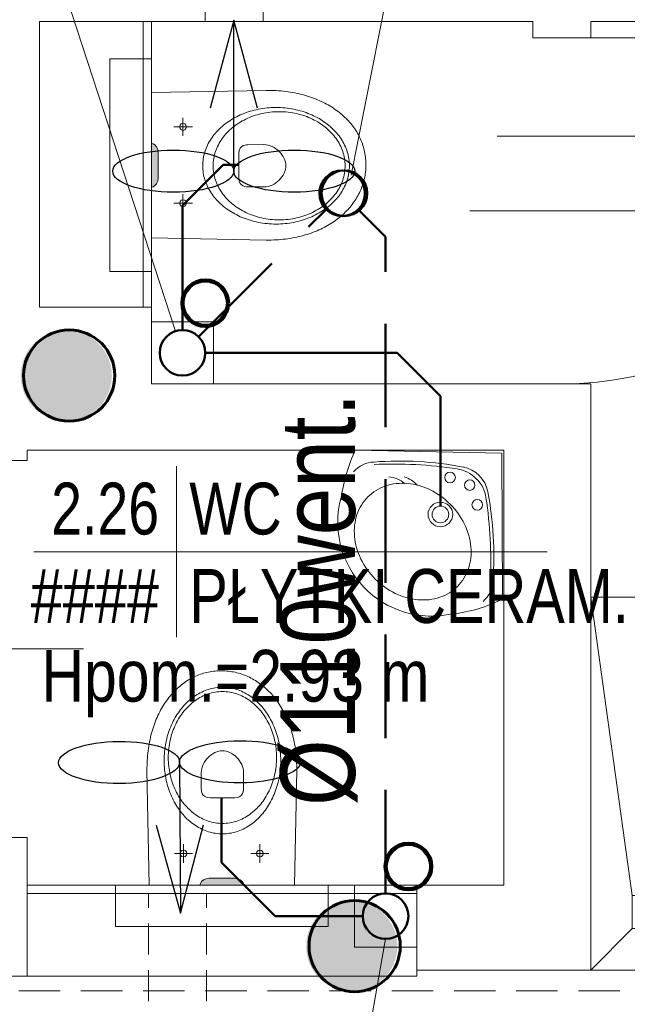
# Model space of a CAD drawing. Header units: millimetres. Extents: x -96593 to 66336, y -23969 to 7139.
# Tile 23 of 256: x -89647 to -89500, y -11420 to -11182. Entities that reach past the tile are written whole.
import ezdxf
from ezdxf.enums import TextEntityAlignment as Align

# ---------------------------------------------------------------- set-up
doc = ezdxf.new("R2010")
doc.units = ezdxf.units.MM
doc.linetypes.add('DASHED', pattern=[0.75, 0.5, -0.25])
for name, color, linetype, lineweight in [('BA_drz', 7, 'Continuous', 18), ('BA_KS_ist.', 34, 'Continuous', 50), ('BA_met', 7, 'Continuous', 18), ('BA_txs', 2, 'Continuous', 18), ('MM_KS_OPISY', 7, 'Continuous', 9), ('mm_went_opis', 7, 'Continuous', 15), ('PG_PODCIĄGI', 1, 'DASHED', 18), ('PG_WIDOKOWE_CIENKIE', 1, 'Continuous', 18), ('PG_WYPOSAŻENIE', 1, 'Continuous', 18), ('PG_ŚCIANY_DZIAŁOWE', 3, 'Continuous', 18)]:
    doc.layers.add(name, color=color, linetype=linetype, lineweight=lineweight)
doc.styles.add('BIKTS', font='bikromsw.shx', dxfattribs={"width": 0.85})
doc.styles.add('ROMANS', font='bikromsw.shx', dxfattribs={"width": 0.8})
doc.styles.get("Standard").update_dxf_attribs({"font": 'arial.ttf'})

# ---------------------------------------------------------------- blocks, each defined once
blk = doc.blocks.new('dr1h901')
at = {"color": 0}
blk.add_line((-0.5, 0), (-0.5, 1), dxfattribs=at)
blk.add_line((0, 0.3622), (0, -0.2655))
blk.add_arc((-0.5, 0), 1, 0, 90, dxfattribs=at)
blk = doc.blocks.new('Brodzik')
at = {"layer": 'PG_WYPOSAŻENIE'}
for p, q in [((333.92, -1785.25), (343.92, -1857.25)), ((413.92, -1857.25), (423.92, -1785.25)), ((413.92, -1857.25), (343.92, -1857.25)), ((343.92, -1857.25), (343.92, -1865.25)), ((348.92, -1857.25), (348.92, -1865.25)), ((353.92, -1857.25), (353.92, -1865.25)), ((358.92, -1857.25), (358.92, -1865.25)), ((363.92, -1857.25), (363.92, -1865.25)), ((368.92, -1857.25), (368.92, -1865.25)), ((373.92, -1857.25), (373.92, -1865.25)), ((378.92, -1857.25), (378.92, -1865.25)), ((383.92, -1857.25), (383.92, -1865.25)), ((388.92, -1857.25), (388.92, -1865.25)), ((393.92, -1857.25), (393.92, -1865.25)), ((398.92, -1857.25), (398.92, -1865.25)), ((403.92, -1857.25), (403.92, -1865.25)), ((408.92, -1857.25), (408.92, -1865.25)), ((413.92, -1865.25), (413.92, -1857.25)), ((343.92, -1865.25), (333.92, -1875.25)), ((343.92, -1865.25), (413.92, -1865.25)), ((413.92, -1865.25), (423.92, -1875.25))]:
    blk.add_line(p, q, dxfattribs=at)
blk.add_lwpolyline([(333.92, -1785.25), (423.92, -1785.25), (423.92, -1875.25), (333.92, -1875.25)], close=True, dxfattribs=at)
blk = doc.blocks.new('A$Cd28b784c')
at = {"lineweight": 18, "transparency": 33554559}
h = blk.add_hatch(color=256, dxfattribs=at)
h.dxf.hatch_style = 1
h.paths.add_polyline_path([(18.54, 22.22), (18.43, 23), (18.14, 23.62), (17.75, 24.08), (17.31, 24.36), (16.9, 24.47), (16.9, 13.87), (17.31, 13.97), (17.75, 14.26), (18.14, 14.72), (18.43, 15.34), (18.54, 16.11)])
at = {"lineweight": 18}
for p, q in [((16.9, 44.83), (6.9, 44.83)), ((6.9, -6.49), (6.9, 44.83)), ((16.9, -6.49), (16.9, 44.83)), ((16.9, -6.49), (6.9, -6.49))]:
    blk.add_line(p, q, dxfattribs=at)
at = {"lineweight": 13}
for p, q in [((44.61, 37.25), (16.9, 36.7)), ((45.21, 37.25), (44.61, 37.25)), ((45.82, 37.23), (45.21, 37.25)), ((46.41, 37.21), (45.82, 37.23)), ((47, 37.18), (46.41, 37.21)), ((47.58, 37.15), (47, 37.18)), ((48.16, 37.1), (47.58, 37.15)), ((48.73, 37.04), (48.16, 37.1)), ((49.3, 36.97), (48.73, 37.04)), ((49.85, 36.9), (49.3, 36.97)), ((50.4, 36.82), (49.85, 36.9)), ((50.95, 36.72), (50.4, 36.82)), ((51.49, 36.62), (50.95, 36.72)), ((52.02, 36.51), (51.49, 36.62)), ((52.54, 36.4), (52.02, 36.51)), ((53.06, 36.27), (52.54, 36.4)), ((53.57, 36.14), (53.06, 36.27)), ((54.07, 36), (53.57, 36.14)), ((54.57, 35.85), (54.07, 36)), ((55.05, 35.69), (54.57, 35.85)), ((55.53, 35.53), (55.05, 35.69)), ((56.01, 35.36), (55.53, 35.53)), ((56.47, 35.18), (56.01, 35.36)), ((56.93, 34.99), (56.47, 35.18)), ((57.38, 34.8), (56.93, 34.99)), ((57.83, 34.6), (57.38, 34.8)), ((58.26, 34.39), (57.83, 34.6)), ((58.69, 34.17), (58.26, 34.39)), ((59.11, 33.95), (58.69, 34.17)), ((59.52, 33.72), (59.11, 33.95)), ((59.92, 33.49), (59.52, 33.72)), ((60.32, 33.25), (59.92, 33.49)), ((37.46, 30.89), (37.89, 31.11)), ((37.89, 31.11), (38.34, 31.31)), ((38.34, 31.31), (38.79, 31.51)), ((38.79, 31.51), (39.26, 31.7)), ((39.26, 31.7), (39.73, 31.87)), ((39.73, 31.87), (40.2, 32.03)), ((40.2, 32.03), (40.69, 32.19)), ((40.69, 32.19), (41.18, 32.33)), ((41.04, 30.9), (41.51, 31.07)), ((41.18, 32.33), (41.68, 32.46)), ((41.51, 31.07), (41.99, 31.23)), ((41.68, 32.46), (42.18, 32.58)), ((41.99, 31.23), (42.48, 31.37)), ((42.18, 32.58), (42.69, 32.69)), ((42.48, 31.37), (42.97, 31.51)), ((42.69, 32.69), (43.21, 32.78)), ((42.97, 31.51), (43.48, 31.63)), ((43.21, 32.78), (43.73, 32.87)), ((43.48, 31.63), (43.98, 31.74)), ((43.73, 32.87), (44.26, 32.94)), ((43.98, 31.74), (44.5, 31.83)), ((44.26, 32.94), (44.79, 33)), ((44.5, 31.83), (45.02, 31.91)), ((44.79, 33), (45.32, 33.04)), ((45.02, 31.91), (45.54, 31.98)), ((45.32, 33.04), (45.87, 33.08)), ((45.54, 31.98), (46.07, 32.03)), ((45.87, 33.08), (46.41, 33.1)), ((46.07, 32.03), (46.61, 32.07)), ((46.41, 33.1), (46.96, 33.1)), ((46.61, 32.07), (47.15, 32.09)), ((46.96, 33.1), (47.51, 33.1)), ((47.15, 32.09), (47.7, 32.1)), ((47.51, 33.1), (48.06, 33.08)), ((47.7, 32.1), (47.7, 32.09)), ((47.7, 32.1), (48.24, 32.09)), ((48.06, 33.08), (48.6, 33.04)), ((48.24, 32.09), (48.79, 32.07)), ((48.6, 33.04), (49.13, 33)), ((48.79, 32.07), (49.32, 32.03)), ((49.13, 33), (49.67, 32.94)), ((49.32, 32.03), (49.85, 31.98)), ((49.67, 32.94), (50.19, 32.87)), ((49.85, 31.98), (50.38, 31.91)), ((50.19, 32.87), (50.71, 32.78)), ((50.38, 31.91), (50.9, 31.83)), ((50.71, 32.78), (51.23, 32.69)), ((50.9, 31.83), (51.41, 31.74)), ((51.23, 32.69), (51.74, 32.58)), ((51.41, 31.74), (51.92, 31.63)), ((51.74, 32.58), (52.24, 32.46)), ((51.92, 31.63), (52.42, 31.51)), ((52.24, 32.46), (52.74, 32.33)), ((52.42, 31.51), (52.92, 31.37)), ((52.74, 32.33), (53.23, 32.19)), ((52.92, 31.37), (53.4, 31.23)), ((53.23, 32.19), (53.72, 32.03)), ((53.4, 31.23), (53.88, 31.07)), ((53.72, 32.03), (54.19, 31.87)), ((53.88, 31.07), (54.36, 30.9)), ((54.19, 31.87), (54.66, 31.7)), ((54.66, 31.7), (55.13, 31.51)), ((55.13, 31.51), (55.58, 31.31)), ((55.58, 31.31), (56.03, 31.11)), ((56.03, 31.11), (56.47, 30.89)), ((60.71, 33), (60.32, 33.25)), ((61.09, 32.75), (60.71, 33)), ((61.46, 32.49), (61.09, 32.75)), ((61.82, 32.22), (61.46, 32.49)), ((62.17, 31.95), (61.82, 32.22)), ((62.52, 31.68), (62.17, 31.95)), ((62.85, 31.39), (62.52, 31.68)), ((63.18, 31.11), (62.85, 31.39)), ((63.5, 30.81), (63.18, 31.11)), ((23.81, 28.83), (23.69, 28.42)), ((24.1, 29.13), (23.81, 28.83)), ((24.51, 29.24), (24.1, 29.13)), ((24.51, 30.6), (24.51, 26.24)), ((24.93, 29.13), (24.51, 29.24)), ((25.22, 28.83), (24.93, 29.13)), ((25.33, 28.42), (25.22, 28.83)), ((33.58, 28.23), (33.93, 28.53)), ((33.93, 28.53), (34.28, 28.83)), ((34.28, 28.83), (34.64, 29.12)), ((34.64, 29.12), (35.01, 29.4)), ((35.01, 29.4), (35.4, 29.67)), ((35.4, 29.67), (35.79, 29.93)), ((35.79, 29.93), (36.19, 30.19)), ((36.19, 30.19), (36.6, 30.43)), ((36.45, 28.27), (36.82, 28.56)), ((36.6, 30.43), (37.03, 30.67)), ((36.82, 28.56), (37.2, 28.84)), ((37.03, 30.67), (37.46, 30.89)), ((37.2, 28.84), (37.58, 29.11)), ((37.58, 29.11), (37.98, 29.37)), ((37.98, 29.37), (38.39, 29.62)), ((38.39, 29.62), (38.81, 29.86)), ((38.81, 29.86), (39.24, 30.09)), ((39.24, 30.09), (39.68, 30.31)), ((39.68, 30.31), (40.12, 30.52)), ((40.12, 30.52), (40.58, 30.71)), ((40.58, 30.71), (41.04, 30.9)), ((54.36, 30.9), (54.82, 30.71)), ((54.82, 30.71), (55.27, 30.52)), ((55.27, 30.52), (55.72, 30.31)), ((55.72, 30.31), (56.16, 30.09)), ((56.16, 30.09), (56.59, 29.86)), ((56.47, 30.89), (56.9, 30.67)), ((56.59, 29.86), (57, 29.62)), ((56.9, 30.67), (57.32, 30.43)), ((57, 29.62), (57.41, 29.37)), ((57.32, 30.43), (57.73, 30.19)), ((57.41, 29.37), (57.81, 29.11)), ((57.73, 30.19), (58.13, 29.93)), ((57.81, 29.11), (58.2, 28.84)), ((58.13, 29.93), (58.52, 29.67)), ((58.2, 28.84), (58.58, 28.56)), ((58.52, 29.67), (58.91, 29.4)), ((58.58, 28.56), (58.94, 28.27)), ((58.91, 29.4), (59.28, 29.12)), ((59.28, 29.12), (59.64, 28.83)), ((59.64, 28.83), (59.99, 28.53)), ((59.99, 28.53), (60.34, 28.23)), ((63.81, 30.51), (63.5, 30.81)), ((64.11, 30.21), (63.81, 30.51)), ((64.4, 29.9), (64.11, 30.21)), ((64.69, 29.58), (64.4, 29.9)), ((64.96, 29.26), (64.69, 29.58)), ((65.23, 28.94), (64.96, 29.26)), ((65.48, 28.61), (65.23, 28.94)), ((65.73, 28.28), (65.48, 28.61)), ((26.77, 28.42), (22.26, 28.42)), ((23.69, 28.42), (23.81, 28.01)), ((23.81, 28.01), (24.1, 27.71)), ((24.1, 27.71), (24.51, 27.6)), ((24.51, 27.6), (24.93, 27.71)), ((24.93, 27.71), (25.22, 28.01)), ((25.22, 28.01), (25.33, 28.42)), ((31.52, 25.89), (31.78, 26.25)), ((31.78, 26.25), (32.05, 26.59)), ((32.05, 26.59), (32.33, 26.93)), ((32.33, 26.93), (32.63, 27.27)), ((32.63, 27.27), (32.93, 27.6)), ((32.93, 27.6), (33.25, 27.92)), ((33.25, 27.92), (33.58, 28.23)), ((34.23, 25.98), (34.51, 26.33)), ((34.51, 26.33), (34.8, 26.67)), ((34.8, 26.67), (35.11, 27.01)), ((35.11, 27.01), (35.42, 27.34)), ((35.42, 27.34), (35.76, 27.66)), ((35.76, 27.66), (36.1, 27.96)), ((36.1, 27.96), (36.45, 28.27)), ((58.94, 28.27), (59.3, 27.96)), ((59.3, 27.96), (59.64, 27.66)), ((59.64, 27.66), (59.97, 27.34)), ((59.97, 27.34), (60.29, 27.01)), ((60.29, 27.01), (60.6, 26.67)), ((60.34, 28.23), (60.67, 27.92)), ((60.6, 26.67), (60.89, 26.33)), ((60.67, 27.92), (60.99, 27.6)), ((60.89, 26.33), (61.17, 25.98)), ((60.99, 27.6), (61.29, 27.27)), ((61.29, 27.27), (61.59, 26.93)), ((61.59, 26.93), (61.87, 26.59)), ((61.87, 26.59), (62.15, 26.25)), ((62.15, 26.25), (62.4, 25.89)), ((65.96, 27.94), (65.73, 28.28)), ((66.19, 27.6), (65.96, 27.94)), ((66.41, 27.25), (66.19, 27.6)), ((66.62, 26.9), (66.41, 27.25)), ((66.82, 26.54), (66.62, 26.9)), ((67, 26.19), (66.82, 26.54)), ((67.18, 25.82), (67, 26.19)), ((17.31, 24.36), (16.9, 24.47)), ((17.75, 24.08), (17.31, 24.36)), ((18.14, 23.62), (17.75, 24.08)), ((30.24, 23.63), (30.42, 24.02)), ((30.42, 24.02), (30.61, 24.41)), ((30.61, 24.41), (30.82, 24.79)), ((30.82, 24.79), (31.04, 25.16)), ((31.04, 25.16), (31.27, 25.53)), ((31.27, 25.53), (31.52, 25.89)), ((32.84, 23.72), (33.04, 24.11)), ((33.04, 24.11), (33.25, 24.5)), ((33.25, 24.5), (33.47, 24.88)), ((33.47, 24.88), (33.71, 25.25)), ((33.71, 25.25), (33.96, 25.62)), ((33.96, 25.62), (34.23, 25.98)), ((38.61, 23.65), (39, 23.9)), ((39, 23.9), (39.42, 24.05)), ((39.42, 24.05), (39.83, 24.12)), ((39.83, 24.12), (40.19, 24.14)), ((40.19, 24.14), (44.04, 24.15)), ((44.04, 24.15), (44.56, 24.12)), ((44.56, 24.12), (45.07, 24.03)), ((45.07, 24.03), (45.57, 23.88)), ((45.57, 23.88), (46.05, 23.68)), ((61.17, 25.98), (61.44, 25.62)), ((61.44, 25.62), (61.69, 25.25)), ((61.69, 25.25), (61.93, 24.88)), ((61.93, 24.88), (62.15, 24.5)), ((62.15, 24.5), (62.36, 24.11)), ((62.36, 24.11), (62.55, 23.72)), ((62.4, 25.89), (62.65, 25.53)), ((62.65, 25.53), (62.88, 25.16)), ((62.88, 25.16), (63.1, 24.79)), ((63.1, 24.79), (63.31, 24.41)), ((63.31, 24.41), (63.5, 24.02)), ((63.5, 24.02), (63.68, 23.63)), ((67.35, 25.46), (67.18, 25.82)), ((67.51, 25.09), (67.35, 25.46)), ((67.66, 24.71), (67.51, 25.09)), ((67.8, 24.34), (67.66, 24.71)), ((67.93, 23.96), (67.8, 24.34)), ((68.04, 23.57), (67.93, 23.96)), ((18.43, 23), (18.14, 23.62)), ((18.54, 22.22), (18.43, 23)), ((18.54, 16.11), (18.54, 22.22)), ((29.47, 21.19), (29.56, 21.61)), ((29.56, 21.61), (29.67, 22.02)), ((29.67, 22.02), (29.79, 22.43)), ((29.79, 22.43), (29.92, 22.84)), ((29.92, 22.84), (30.07, 23.24)), ((30.07, 23.24), (30.24, 23.63)), ((32.01, 21.24), (32.11, 21.66)), ((32.11, 21.66), (32.22, 22.09)), ((32.22, 22.09), (32.35, 22.5)), ((32.35, 22.5), (32.5, 22.91)), ((32.5, 22.91), (32.66, 23.32)), ((32.66, 23.32), (32.84, 23.72)), ((37.97, 22.03), (38.05, 22.73)), ((37.97, 19.27), (37.97, 22.03)), ((38.05, 22.73), (38.28, 23.27)), ((38.28, 23.27), (38.61, 23.65)), ((46.05, 23.68), (46.51, 23.44)), ((46.51, 23.44), (46.94, 23.16)), ((46.94, 23.16), (47.35, 22.84)), ((47.35, 22.84), (47.73, 22.48)), ((47.73, 22.48), (48.08, 22.1)), ((48.08, 22.1), (48.38, 21.7)), ((48.38, 21.7), (48.65, 21.28)), ((62.55, 23.72), (62.73, 23.32)), ((62.73, 23.32), (62.9, 22.91)), ((62.9, 22.91), (63.04, 22.5)), ((63.04, 22.5), (63.18, 22.09)), ((63.18, 22.09), (63.29, 21.66)), ((63.29, 21.66), (63.39, 21.24)), ((63.68, 23.63), (63.85, 23.24)), ((63.85, 23.24), (64, 22.84)), ((64, 22.84), (64.13, 22.43)), ((64.13, 22.43), (64.25, 22.02)), ((64.25, 22.02), (64.36, 21.61)), ((64.36, 21.61), (64.45, 21.19)), ((68.15, 23.19), (68.04, 23.57)), ((68.25, 22.8), (68.15, 23.19)), ((68.33, 22.4), (68.25, 22.8)), ((68.41, 22.01), (68.33, 22.4)), ((68.48, 21.61), (68.41, 22.01)), ((68.53, 21.21), (68.48, 21.61)), ((29.27, 19.48), (29.3, 19.91)), ((29.27, 19.04), (29.27, 19.48)), ((29.27, 18.6), (29.27, 19.04)), ((29.3, 19.91), (29.34, 20.34)), ((29.34, 20.34), (29.4, 20.77)), ((29.4, 20.77), (29.47, 21.19)), ((31.78, 19.04), (31.79, 19.49)), ((31.79, 18.59), (31.78, 19.04)), ((31.78, 19.04), (31.78, 19.03)), ((31.79, 19.49), (31.82, 19.93)), ((31.82, 19.93), (31.86, 20.37)), ((31.86, 20.37), (31.93, 20.81)), ((31.93, 20.81), (32.01, 21.24)), ((37.97, 16.04), (37.97, 19.27)), ((48.65, 21.28), (48.88, 20.84)), ((48.88, 20.84), (49.06, 20.4)), ((49.06, 20.4), (49.2, 19.94)), ((49.2, 19.94), (49.28, 19.49)), ((49.28, 19.49), (49.31, 19.04)), ((49.31, 19.04), (49.28, 18.59)), ((63.39, 21.24), (63.47, 20.81)), ((63.47, 20.81), (63.53, 20.37)), ((63.53, 20.37), (63.58, 19.93)), ((63.58, 19.93), (63.6, 19.49)), ((63.6, 19.49), (63.61, 19.04)), ((63.61, 19.04), (63.6, 18.59)), ((63.61, 19.04), (63.61, 19.03)), ((64.45, 21.19), (64.52, 20.77)), ((64.52, 20.77), (64.58, 20.34)), ((64.58, 20.34), (64.62, 19.91)), ((64.62, 19.91), (64.65, 19.48)), ((64.65, 19.48), (64.66, 19.04)), ((64.66, 19.04), (64.65, 18.6)), ((64.66, 19.04), (64.66, 19.03)), ((68.57, 20.81), (68.53, 21.21)), ((68.61, 20.4), (68.57, 20.81)), ((68.63, 19.99), (68.61, 20.4)), ((68.64, 19.58), (68.63, 19.99)), ((68.63, 18.76), (68.64, 19.17)), ((68.64, 19.17), (68.64, 19.58)), ((29.3, 18.17), (29.27, 18.6)), ((29.34, 17.74), (29.3, 18.17)), ((29.4, 17.31), (29.34, 17.74)), ((29.47, 16.89), (29.4, 17.31)), ((29.56, 16.47), (29.47, 16.89)), ((31.82, 18.15), (31.79, 18.59)), ((31.86, 17.71), (31.82, 18.15)), ((31.93, 17.27), (31.86, 17.71)), ((32.01, 16.84), (31.93, 17.27)), ((32.11, 16.41), (32.01, 16.84)), ((48.65, 16.8), (48.38, 16.38)), ((48.88, 17.24), (48.65, 16.8)), ((49.06, 17.69), (48.88, 17.24)), ((49.2, 18.14), (49.06, 17.69)), ((49.28, 18.59), (49.2, 18.14)), ((63.39, 16.84), (63.29, 16.41)), ((63.47, 17.27), (63.39, 16.84)), ((63.53, 17.71), (63.47, 17.27)), ((63.58, 18.15), (63.53, 17.71)), ((63.6, 18.59), (63.58, 18.15)), ((64.45, 16.89), (64.36, 16.47)), ((64.52, 17.31), (64.45, 16.89)), ((64.58, 17.74), (64.52, 17.31)), ((64.62, 18.17), (64.58, 17.74)), ((64.65, 18.6), (64.62, 18.17)), ((68.34, 16.34), (68.42, 16.73)), ((68.42, 16.73), (68.48, 17.14)), ((68.48, 17.14), (68.53, 17.54)), ((68.53, 17.54), (68.58, 17.94)), ((68.58, 17.94), (68.61, 18.35)), ((68.61, 18.35), (68.63, 18.76)), ((18.14, 14.72), (17.75, 14.26)), ((18.43, 15.34), (18.14, 14.72)), ((18.54, 16.11), (18.43, 15.34)), ((29.67, 16.06), (29.56, 16.47)), ((29.79, 15.65), (29.67, 16.06)), ((29.92, 15.24), (29.79, 15.65)), ((30.07, 14.84), (29.92, 15.24)), ((30.24, 14.44), (30.07, 14.84)), ((30.42, 14.05), (30.24, 14.44)), ((32.22, 15.99), (32.11, 16.41)), ((32.35, 15.57), (32.22, 15.99)), ((32.5, 15.16), (32.35, 15.57)), ((32.66, 14.76), (32.5, 15.16)), ((32.84, 14.36), (32.66, 14.76)), ((33.04, 13.96), (32.84, 14.36)), ((38.05, 15.34), (37.97, 16.04)), ((37.97, 16.04), (37.97, 16.04)), ((38.28, 14.8), (38.05, 15.34)), ((38.61, 14.42), (38.28, 14.8)), ((39, 14.17), (38.61, 14.42)), ((46.04, 14.39), (45.55, 14.2)), ((46.5, 14.64), (46.04, 14.39)), ((46.93, 14.92), (46.5, 14.64)), ((47.34, 15.24), (46.93, 14.92)), ((47.72, 15.59), (47.34, 15.24)), ((48.07, 15.97), (47.72, 15.59)), ((48.38, 16.38), (48.07, 15.97)), ((62.55, 14.36), (62.36, 13.96)), ((62.73, 14.76), (62.55, 14.36)), ((62.9, 15.16), (62.73, 14.76)), ((63.04, 15.57), (62.9, 15.16)), ((63.18, 15.99), (63.04, 15.57)), ((63.29, 16.41), (63.18, 15.99)), ((63.68, 14.44), (63.5, 14.05)), ((63.85, 14.84), (63.68, 14.44)), ((64, 15.24), (63.85, 14.84)), ((64.13, 15.65), (64, 15.24)), ((64.25, 16.06), (64.13, 15.65)), ((64.36, 16.47), (64.25, 16.06)), ((67.69, 14.01), (67.82, 14.39)), ((67.82, 14.39), (67.95, 14.77)), ((67.95, 14.77), (68.06, 15.16)), ((68.06, 15.16), (68.17, 15.55)), ((68.17, 15.55), (68.26, 15.94)), ((68.26, 15.94), (68.34, 16.34)), ((17.31, 13.97), (16.9, 13.87)), ((17.75, 14.26), (17.31, 13.97)), ((24.51, 12.19), (24.51, 7.83)), ((30.61, 13.67), (30.42, 14.05)), ((30.82, 13.29), (30.61, 13.67)), ((31.04, 12.92), (30.82, 13.29)), ((31.27, 12.55), (31.04, 12.92)), ((31.52, 12.19), (31.27, 12.55)), ((31.78, 11.83), (31.52, 12.19)), ((33.25, 13.58), (33.04, 13.96)), ((33.47, 13.2), (33.25, 13.58)), ((33.71, 12.82), (33.47, 13.2)), ((33.96, 12.46), (33.71, 12.82)), ((34.23, 12.1), (33.96, 12.46)), ((34.51, 11.75), (34.23, 12.1)), ((39.41, 14.02), (39, 14.17)), ((39.82, 13.95), (39.41, 14.02)), ((40.17, 13.93), (39.82, 13.95)), ((44.01, 13.93), (40.17, 13.93)), ((44.54, 13.96), (44.01, 13.93)), ((45.05, 14.05), (44.54, 13.96)), ((45.55, 14.2), (45.05, 14.05)), ((61.17, 12.1), (60.89, 11.75)), ((61.44, 12.46), (61.17, 12.1)), ((61.69, 12.82), (61.44, 12.46)), ((61.93, 13.2), (61.69, 12.82)), ((62.15, 13.58), (61.93, 13.2)), ((62.36, 13.96), (62.15, 13.58)), ((62.4, 12.19), (62.15, 11.83)), ((62.65, 12.55), (62.4, 12.19)), ((62.88, 12.92), (62.65, 12.55)), ((63.1, 13.29), (62.88, 12.92)), ((63.31, 13.67), (63.1, 13.29)), ((63.5, 14.05), (63.31, 13.67)), ((66.68, 11.8), (66.88, 12.16)), ((66.88, 12.16), (67.06, 12.52)), ((67.06, 12.52), (67.23, 12.89)), ((67.23, 12.89), (67.39, 13.26)), ((67.39, 13.26), (67.55, 13.63)), ((67.55, 13.63), (67.69, 14.01)), ((26.77, 10.01), (22.26, 10.01)), ((23.81, 10.42), (23.69, 10.01)), ((23.69, 10.01), (23.81, 9.6)), ((24.1, 10.72), (23.81, 10.42)), ((23.81, 9.6), (24.1, 9.3)), ((24.51, 10.83), (24.1, 10.72)), ((24.93, 10.72), (24.51, 10.83)), ((25.22, 10.42), (24.93, 10.72)), ((24.93, 9.3), (25.22, 9.6)), ((25.33, 10.01), (25.22, 10.42)), ((25.22, 9.6), (25.33, 10.01)), ((32.05, 11.48), (31.78, 11.83)), ((32.33, 11.14), (32.05, 11.48)), ((32.63, 10.81), (32.33, 11.14)), ((32.93, 10.48), (32.63, 10.81)), ((33.25, 10.16), (32.93, 10.48)), ((33.58, 9.85), (33.25, 10.16)), ((33.93, 9.54), (33.58, 9.85)), ((34.28, 9.25), (33.93, 9.54)), ((34.8, 11.4), (34.51, 11.75)), ((35.11, 11.07), (34.8, 11.4)), ((35.42, 10.74), (35.11, 11.07)), ((35.76, 10.42), (35.42, 10.74)), ((36.1, 10.11), (35.76, 10.42)), ((36.45, 9.81), (36.1, 10.11)), ((36.82, 9.52), (36.45, 9.81)), ((37.2, 9.24), (36.82, 9.52)), ((58.58, 9.52), (58.2, 9.24)), ((58.94, 9.81), (58.58, 9.52)), ((59.3, 10.11), (58.94, 9.81)), ((59.64, 10.42), (59.3, 10.11)), ((59.97, 10.74), (59.64, 10.42)), ((59.99, 9.54), (59.64, 9.25)), ((60.29, 11.07), (59.97, 10.74)), ((60.34, 9.85), (59.99, 9.54)), ((60.6, 11.4), (60.29, 11.07)), ((60.67, 10.16), (60.34, 9.85)), ((60.89, 11.75), (60.6, 11.4)), ((60.99, 10.48), (60.67, 10.16)), ((61.29, 10.81), (60.99, 10.48)), ((61.59, 11.14), (61.29, 10.81)), ((61.87, 11.48), (61.59, 11.14)), ((62.15, 11.83), (61.87, 11.48)), ((65.08, 9.4), (65.34, 9.73)), ((65.34, 9.73), (65.59, 10.07)), ((65.59, 10.07), (65.82, 10.4)), ((65.82, 10.4), (66.05, 10.75)), ((66.05, 10.75), (66.27, 11.09)), ((66.27, 11.09), (66.48, 11.44)), ((66.48, 11.44), (66.68, 11.8)), ((24.1, 9.3), (24.51, 9.19)), ((24.51, 9.19), (24.93, 9.3)), ((34.64, 8.96), (34.28, 9.25)), ((35.01, 8.68), (34.64, 8.96)), ((35.4, 8.41), (35.01, 8.68)), ((35.79, 8.14), (35.4, 8.41)), ((36.19, 7.89), (35.79, 8.14)), ((36.6, 7.65), (36.19, 7.89)), ((37.03, 7.41), (36.6, 7.65)), ((37.46, 7.19), (37.03, 7.41)), ((37.58, 8.97), (37.2, 9.24)), ((37.89, 6.97), (37.46, 7.19)), ((37.98, 8.71), (37.58, 8.97)), ((38.39, 8.46), (37.98, 8.71)), ((38.81, 8.21), (38.39, 8.46)), ((39.24, 7.99), (38.81, 8.21)), ((39.68, 7.77), (39.24, 7.99)), ((40.12, 7.56), (39.68, 7.77)), ((40.58, 7.36), (40.12, 7.56)), ((41.04, 7.18), (40.58, 7.36)), ((41.51, 7.01), (41.04, 7.18)), ((54.36, 7.18), (53.88, 7.01)), ((54.82, 7.36), (54.36, 7.18)), ((55.27, 7.56), (54.82, 7.36)), ((55.72, 7.77), (55.27, 7.56)), ((56.16, 7.99), (55.72, 7.77)), ((56.47, 7.19), (56.03, 6.97)), ((56.59, 8.21), (56.16, 7.99)), ((56.9, 7.41), (56.47, 7.19)), ((57, 8.46), (56.59, 8.21)), ((57.32, 7.65), (56.9, 7.41)), ((57.41, 8.71), (57, 8.46)), ((57.73, 7.89), (57.32, 7.65)), ((57.81, 8.97), (57.41, 8.71)), ((58.13, 8.14), (57.73, 7.89)), ((58.2, 9.24), (57.81, 8.97)), ((58.52, 8.41), (58.13, 8.14)), ((58.91, 8.68), (58.52, 8.41)), ((59.28, 8.96), (58.91, 8.68)), ((59.64, 9.25), (59.28, 8.96)), ((62.71, 6.95), (63.04, 7.24)), ((63.04, 7.24), (63.36, 7.53)), ((63.36, 7.53), (63.67, 7.83)), ((63.67, 7.83), (63.97, 8.14)), ((63.97, 8.14), (64.26, 8.45)), ((64.26, 8.45), (64.54, 8.76)), ((64.54, 8.76), (64.82, 9.08)), ((64.82, 9.08), (65.08, 9.4)), ((38.34, 6.76), (37.89, 6.97)), ((38.79, 6.57), (38.34, 6.76)), ((39.26, 6.38), (38.79, 6.57)), ((39.73, 6.21), (39.26, 6.38)), ((40.2, 6.04), (39.73, 6.21)), ((40.69, 5.89), (40.2, 6.04)), ((41.18, 5.75), (40.69, 5.89)), ((41.68, 5.62), (41.18, 5.75)), ((41.99, 6.85), (41.51, 7.01)), ((42.18, 5.5), (41.68, 5.62)), ((42.48, 6.7), (41.99, 6.85)), ((42.69, 5.39), (42.18, 5.5)), ((42.97, 6.57), (42.48, 6.7)), ((43.21, 5.29), (42.69, 5.39)), ((43.48, 6.45), (42.97, 6.57)), ((43.73, 5.21), (43.21, 5.29)), ((43.98, 6.34), (43.48, 6.45)), ((44.26, 5.14), (43.73, 5.21)), ((44.5, 6.25), (43.98, 6.34)), ((44.79, 5.08), (44.26, 5.14)), ((45.02, 6.17), (44.5, 6.25)), ((45.32, 5.03), (44.79, 5.08)), ((45.54, 6.1), (45.02, 6.17)), ((45.87, 5), (45.32, 5.03)), ((46.07, 6.05), (45.54, 6.1)), ((46.41, 4.98), (45.87, 5)), ((46.61, 6.01), (46.07, 6.05)), ((46.96, 4.98), (46.41, 4.98)), ((47.15, 5.99), (46.61, 6.01)), ((47.51, 4.98), (46.96, 4.98)), ((46.96, 4.98), (46.96, 4.97)), ((47.7, 5.98), (47.15, 5.99)), ((48.06, 5), (47.51, 4.98)), ((48.24, 5.99), (47.7, 5.98)), ((47.7, 5.98), (47.7, 5.97)), ((48.6, 5.03), (48.06, 5)), ((48.79, 6.01), (48.24, 5.99)), ((49.13, 5.08), (48.6, 5.03)), ((49.32, 6.05), (48.79, 6.01)), ((49.67, 5.14), (49.13, 5.08)), ((49.85, 6.1), (49.32, 6.05)), ((50.19, 5.21), (49.67, 5.14)), ((50.38, 6.17), (49.85, 6.1)), ((50.71, 5.29), (50.19, 5.21)), ((50.9, 6.25), (50.38, 6.17)), ((51.23, 5.39), (50.71, 5.29)), ((51.41, 6.34), (50.9, 6.25)), ((51.74, 5.5), (51.23, 5.39)), ((51.92, 6.45), (51.41, 6.34)), ((52.24, 5.62), (51.74, 5.5)), ((52.42, 6.57), (51.92, 6.45)), ((52.74, 5.75), (52.24, 5.62)), ((52.92, 6.7), (52.42, 6.57)), ((53.23, 5.89), (52.74, 5.75)), ((53.4, 6.85), (52.92, 6.7)), ((53.72, 6.04), (53.23, 5.89)), ((53.88, 7.01), (53.4, 6.85)), ((54.19, 6.21), (53.72, 6.04)), ((54.66, 6.38), (54.19, 6.21)), ((55.13, 6.57), (54.66, 6.38)), ((55.58, 6.76), (55.13, 6.57)), ((56.03, 6.97), (55.58, 6.76)), ((59.4, 4.62), (59.8, 4.85)), ((59.8, 4.85), (60.2, 5.09)), ((60.2, 5.09), (60.58, 5.34)), ((60.58, 5.34), (60.96, 5.59)), ((60.96, 5.59), (61.32, 5.85)), ((61.32, 5.85), (61.68, 6.12)), ((61.68, 6.12), (62.04, 6.39)), ((62.04, 6.39), (62.38, 6.67)), ((62.38, 6.67), (62.71, 6.95)), ((54, 2.35), (54.49, 2.49)), ((54.49, 2.49), (54.97, 2.65)), ((54.97, 2.65), (55.45, 2.81)), ((55.45, 2.81), (55.92, 2.99)), ((55.92, 2.99), (56.38, 3.17)), ((56.38, 3.17), (56.84, 3.35)), ((56.84, 3.35), (57.28, 3.55)), ((57.28, 3.55), (57.72, 3.75)), ((57.72, 3.75), (58.15, 3.95)), ((58.15, 3.95), (58.58, 4.17)), ((58.58, 4.17), (58.99, 4.39)), ((58.99, 4.39), (59.4, 4.62)), ((16.89, 1.65), (44.61, 1.1)), ((44.61, 1.1), (45.21, 1.1)), ((45.21, 1.1), (45.81, 1.11)), ((45.81, 1.11), (46.4, 1.13)), ((46.4, 1.13), (46.99, 1.16)), ((46.99, 1.16), (47.56, 1.2)), ((47.56, 1.2), (48.14, 1.25)), ((48.14, 1.25), (48.7, 1.3)), ((48.7, 1.3), (49.26, 1.37)), ((49.26, 1.37), (49.82, 1.44)), ((49.82, 1.44), (50.36, 1.53)), ((50.36, 1.53), (50.9, 1.62)), ((50.9, 1.62), (51.44, 1.72)), ((51.44, 1.72), (51.96, 1.83)), ((51.96, 1.83), (52.48, 1.95)), ((52.48, 1.95), (52.99, 2.07)), ((52.99, 2.07), (53.5, 2.2)), ((53.5, 2.2), (54, 2.35))]:
    blk.add_line(p, q, dxfattribs=at)
blk = doc.blocks.new('A$C0BF52A99')
for p, q in [((0, 0), (-0.0168, 0.8399)), ((0.2855, 0.796), (0.2735, 0.7871)), ((0.2981, 0.8042), (0.2855, 0.796)), ((0.3111, 0.8118), (0.2981, 0.8042)), ((0.3246, 0.8186), (0.3111, 0.8118)), ((0.3386, 0.8246), (0.3246, 0.8186)), ((0.353, 0.8299), (0.3386, 0.8246)), ((0.3677, 0.8345), (0.353, 0.8299)), ((0.3828, 0.8382), (0.3677, 0.8345)), ((0.3982, 0.8412), (0.3828, 0.8382)), ((0.4138, 0.8433), (0.3982, 0.8412)), ((0.4297, 0.8447), (0.4138, 0.8433)), ((0.4458, 0.8453), (0.4297, 0.8447)), ((0.462, 0.845), (0.4458, 0.8453)), ((0.4783, 0.844), (0.462, 0.845)), ((0.4947, 0.8421), (0.4783, 0.844)), ((0.5112, 0.8395), (0.4947, 0.8421)), ((0.5276, 0.836), (0.5112, 0.8395)), ((0.5439, 0.8318), (0.5276, 0.836)), ((0.5602, 0.8268), (0.5439, 0.8318)), ((0.5764, 0.821), (0.5602, 0.8268)), ((0.5924, 0.8145), (0.5764, 0.821)), ((0.6082, 0.8073), (0.5924, 0.8145)), ((0.6237, 0.7993), (0.6082, 0.8073)), ((0.639, 0.7907), (0.6237, 0.7993)), ((0.654, 0.7813), (0.639, 0.7907)), ((0.2314, 0.7449), (0.2225, 0.7329)), ((0.241, 0.7564), (0.2314, 0.7449)), ((0.2512, 0.7672), (0.241, 0.7564)), ((0.2621, 0.7775), (0.2512, 0.7672)), ((0.2735, 0.7871), (0.2621, 0.7775)), ((0.6686, 0.7714), (0.654, 0.7813)), ((0.6828, 0.7607), (0.6686, 0.7714)), ((0.6966, 0.7495), (0.6828, 0.7607)), ((0.7099, 0.7377), (0.6966, 0.7495)), ((0.7228, 0.7254), (0.7099, 0.7377)), ((0.1938, 0.6799), (0.1885, 0.6655)), ((0.1999, 0.6938), (0.1938, 0.6799)), ((0.2067, 0.7073), (0.1999, 0.6938)), ((0.2142, 0.7204), (0.2067, 0.7073)), ((0.2225, 0.7329), (0.2142, 0.7204)), ((0.7351, 0.7125), (0.7228, 0.7254)), ((0.7469, 0.6992), (0.7351, 0.7125)), ((0.7581, 0.6854), (0.7469, 0.6992)), ((0.7687, 0.6712), (0.7581, 0.6854)), ((0.1803, 0.6357), (0.1773, 0.6203)), ((0.184, 0.6507), (0.1803, 0.6357)), ((0.1885, 0.6655), (0.184, 0.6507)), ((0.7787, 0.6566), (0.7687, 0.6712)), ((0.788, 0.6416), (0.7787, 0.6566)), ((0.7967, 0.6264), (0.788, 0.6416)), ((0.8046, 0.6108), (0.7967, 0.6264)), ((0.1738, 0.5887), (0.1732, 0.5727)), ((0.1732, 0.5727), (0.1734, 0.5565)), ((0.1751, 0.6046), (0.1738, 0.5887)), ((0.1773, 0.6203), (0.1751, 0.6046)), ((0.8119, 0.595), (0.8046, 0.6108)), ((0.8184, 0.579), (0.8119, 0.595)), ((0.8242, 0.5629), (0.8184, 0.579)), ((0.1734, 0.5565), (0.1745, 0.5401)), ((0.1745, 0.5401), (0.1763, 0.5237)), ((0.1763, 0.5237), (0.179, 0.5073)), ((0.8292, 0.5466), (0.8242, 0.5629)), ((0.8334, 0.5302), (0.8292, 0.5466)), ((0.8368, 0.5138), (0.8334, 0.5302)), ((0.8395, 0.4974), (0.8368, 0.5138)), ((0.179, 0.5073), (0.1824, 0.4909)), ((0.1824, 0.4909), (0.1867, 0.4745)), ((0.1867, 0.4745), (0.1917, 0.4582)), ((0.1917, 0.4582), (0.1974, 0.4421)), ((0.8413, 0.481), (0.8395, 0.4974)), ((0.8424, 0.4646), (0.8413, 0.481)), ((0.8426, 0.4484), (0.8424, 0.4646)), ((0.1974, 0.4421), (0.2039, 0.4261)), ((0.2039, 0.4261), (0.2112, 0.4103)), ((0.2112, 0.4103), (0.2191, 0.3947)), ((0.8356, 0.3855), (0.8385, 0.4008)), ((0.8385, 0.4008), (0.8407, 0.4165)), ((0.8407, 0.4165), (0.8421, 0.4324)), ((0.8421, 0.4324), (0.8426, 0.4484)), ((0.2191, 0.3947), (0.2278, 0.3795)), ((0.2278, 0.3795), (0.2371, 0.3645)), ((0.2371, 0.3645), (0.2471, 0.3499)), ((0.2471, 0.3499), (0.2577, 0.3357)), ((0.8159, 0.3273), (0.822, 0.3412)), ((0.822, 0.3412), (0.8273, 0.3556)), ((0.8273, 0.3556), (0.8318, 0.3704)), ((0.8318, 0.3704), (0.8356, 0.3855)), ((0.2577, 0.3357), (0.2689, 0.3219)), ((0.2689, 0.3219), (0.2807, 0.3086)), ((0.2807, 0.3086), (0.2931, 0.2957)), ((0.2931, 0.2957), (0.3059, 0.2834)), ((0.3059, 0.2834), (0.3193, 0.2716)), ((0.7844, 0.2762), (0.7934, 0.2882)), ((0.7934, 0.2882), (0.8016, 0.3007)), ((0.8016, 0.3007), (0.8091, 0.3138)), ((0.8091, 0.3138), (0.8159, 0.3273)), ((0.3193, 0.2716), (0.3331, 0.2604)), ((0.3331, 0.2604), (0.3473, 0.2498)), ((0.3473, 0.2498), (0.3619, 0.2398)), ((0.3619, 0.2398), (0.3768, 0.2304)), ((0.3768, 0.2304), (0.3921, 0.2218)), ((0.7303, 0.2251), (0.7423, 0.234)), ((0.7423, 0.234), (0.7538, 0.2436)), ((0.7538, 0.2436), (0.7646, 0.2539)), ((0.7646, 0.2539), (0.7748, 0.2647)), ((0.7748, 0.2647), (0.7844, 0.2762)), ((0.3921, 0.2218), (0.4077, 0.2138)), ((0.4077, 0.2138), (0.4234, 0.2066)), ((0.4234, 0.2066), (0.4394, 0.2001)), ((0.4394, 0.2001), (0.4556, 0.1943)), ((0.4556, 0.1943), (0.4719, 0.1893)), ((0.4719, 0.1893), (0.4883, 0.1851)), ((0.4883, 0.1851), (0.5047, 0.1816)), ((0.5047, 0.1816), (0.5211, 0.179)), ((0.5211, 0.179), (0.5375, 0.1771)), ((0.5375, 0.1771), (0.5538, 0.1761)), ((0.5538, 0.1761), (0.57, 0.1758)), ((0.57, 0.1758), (0.5861, 0.1764)), ((0.5861, 0.1764), (0.602, 0.1778)), ((0.602, 0.1778), (0.6176, 0.1799)), ((0.6176, 0.1799), (0.633, 0.1829)), ((0.633, 0.1829), (0.6481, 0.1866)), ((0.6481, 0.1866), (0.6628, 0.1912)), ((0.6628, 0.1912), (0.6772, 0.1965)), ((0.6772, 0.1965), (0.6912, 0.2025)), ((0.6912, 0.2025), (0.7047, 0.2093)), ((0.7047, 0.2093), (0.7178, 0.2169)), ((0.7178, 0.2169), (0.7303, 0.2251)), ((0.8364, -0.004), (0, 0))]:
    blk.add_line(p, q)
for centre, radius in [((0.3519, 0.3519), 0.0707), ((0.352, 0.3517), 0.0477), ((0.352, 0.3517), 0.000196), ((0.1405, 0.2966), 0.0306), ((0.1838, 0.1837), 0.03), ((0.2966, 0.1405), 0.0306)]:
    blk.add_circle(centre, radius)
for centre, radius, start, end in [((0.4144, -0.1059), 1.0394, 98.773, 114.5042), ((0.3973, 0.4026), 0.5377, 347.2143, 105.254), ((0.2125, 0.7282), 0.161, 130.605, 178.8113), ((1.9755, 0.5838), 1.9296, 175.6107, 190.7932), ((2.4012, 0.6169), 2.3381, 177.1704, 188.8836), ((0.2667, 0.6521), 0.1302, 181.8157, 226.2147), ((0.2862, 0.601), 0.1552, 195.4039, 228.9081), ((0.1516, 0.3555), 0.7734, 332.3017, 354.6638), ((0.2694, 0.2787), 0.1797, 187.3205, 227.0924), ((0.2541, 0.2541), 0.177, 190.2986, 259.7014), ((0.2787, 0.2694), 0.1797, 222.9076, 262.6795), ((0.5838, 1.9755), 1.9296, 259.2068, 274.3893), ((0.6169, 2.4012), 2.3381, 261.1164, 272.8296), ((0.7282, 0.2125), 0.161, 271.1887, 319.395)]:
    blk.add_arc(centre, radius, start, end)
blk = doc.blocks.new('bikmet')
blk.add_line((0, 1.65), (0, -1.65))
at = {"style": 'ROMANS', "width": 0.8}
blk.add_attdef('NRPOM', text='', height=1, dxfattribs=at).set_placement((-0.333, 0.333), align=Align.RIGHT)
blk.add_attdef('NWAPOM', (0.25, 0.333), '', height=1, dxfattribs=at)
blk.add_attdef('PODLOGA', text='', height=1.042, dxfattribs=at).set_placement((0.25, -0.333), align=Align.TOP_LEFT)
blk = doc.blocks.new('A$C6458b610')
at = {"layer": 'mm_went_opis', "color": 40, "lineweight": 30, "true_color": 0xf8d731}
for points in [[(34.89, 20.29), (29.19, 41.54), (23.49, 20.29)], [(29.19, 5.09), (29.19, 41.54)]]:
    blk.add_lwpolyline(points, dxfattribs=at)
for centre in [(14.59, 5.09), (43.78, 5.09)]:
    blk.add_ellipse(centre, major_axis=(-14.59, 0), ratio=0.348878, dxfattribs=at)
blk = doc.blocks.new('A$C5DA075D8')
at = {"layer": 'BA_met', "color": 252}
for points in [[(1655.22, 1019.02), (1891.83, 1019.02)], [(1543.51, 918.73), (1667.31, 918.73)]]:
    blk.add_lwpolyline(points, dxfattribs=at)
at = {"layer": 'mm_went_opis', "color": 252, "linetype": 'DASHED', "lineweight": 15, "ltscale": 15}
for p, q in [((1584.79, 1380.5), (1584.79, 1046.76)), ((1598.79, 1380.5), (1598.79, 1046.76)), ((1571.16, 799), (1571.16, 836.26)), ((1585.16, 799), (1585.16, 836.26))]:
    blk.add_line(p, q, dxfattribs=at)
at = {"layer": 'PG_PODCIĄGI', "color": 252, "ltscale": 20}
blk.add_lwpolyline([(924.84, 812.76), (2778.84, 812.76)], dxfattribs=at)
at = {"layer": 'PG_WYPOSAŻENIE', "color": 252, "lineweight": 18}
for points in [[(1569.84, 977.76), (1569.84, 1046.76)], [(1571.84, 977.76), (1571.84, 1046.76)], [(1635.84, 838.26), (1541.84, 838.26)], [(1635.84, 836.26), (1541.84, 836.26)]]:
    blk.add_lwpolyline(points, dxfattribs=at)
at = {"layer": 'PG_ŚCIANY_DZIAŁOWE', "color": 252}
for points in [[(2017.84, 1046.76), (1677.84, 1046.76), (1677.84, 1042.76), (1663.84, 1042.76), (1663.84, 1046.76), (1544.84, 1046.76), (1544.84, 977.76), (1571.84, 977.76), (1571.84, 959.24), (1677.84, 959.24), (1677.84, 817.76), (1635.84, 817.76), (1635.84, 838.26), (1656.84, 838.26), (1656.84, 943.26), (1541.84, 943.26), (1541.84, 940.76), (1527.84, 940.76), (1527.84, 1048.76), (1522.34, 1048.76), (1522.34, 1060.76)], [(1527.84, 816.26), (1527.84, 796.26), (1529.84, 796.26), (1529.84, 758.76), (1543.84, 758.76), (1543.84, 773.76), (1595.84, 773.76), (1595.84, 800.76), (1831.84, 800.76), (1831.84, 817.76), (1635.84, 817.76), (1635.84, 816.26), (1527.84, 816.26)]]:
    blk.add_lwpolyline(points, dxfattribs=at)
blk.add_lwpolyline([(1527.84, 849.75), (1541.84, 849.75), (1541.84, 816.26), (1527.84, 816.26)], close=True, dxfattribs=at)
at = {"color": 252}
blk.add_blockref('A$C6458b610', (1562.51, 1005.51), dxfattribs=at)
at = {"color": 252, "rotation": 180.3137587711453}
blk.add_blockref('A$C6458b610', (1607.8, 873.19), dxfattribs=at)
at = {"layer": 'BA_drz', "color": 252}
for p, xscale, yscale, zscale, rotation in [((1670.84, 1001), 83.51953472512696, 83.51953472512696, -83.51953472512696, 270), ((1534.25, 895.26), -80, 79.99999999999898, -80, 90)]:
    blk.add_blockref('dr1h901', p, dxfattribs=dict(at, xscale=xscale, yscale=yscale, zscale=zscale, rotation=rotation))
at = {"layer": 'BA_met', "color": 252}
ref = blk.add_blockref('bikmet', (1577.86, 918.73), dxfattribs=dict(at, xscale=12.5, yscale=12.5, zscale=12.5))
ref.add_attrib('NRPOM', ' 2.26', dxfattribs={"layer": '0', "height": 12.5, "style": 'ROMANS', "width": 0.8}).set_placement((1573.69, 922.89), align=Align.RIGHT)
ref.add_attrib('NWAPOM', 'WC', (1580.99, 922.89), dxfattribs={"layer": '0', "height": 12.5, "style": 'ROMANS', "width": 0.8})
ref.add_attrib('RAREA', '####', dxfattribs={"layer": '0', "height": 13.021, "style": 'ROMANS', "width": 0.8}).set_placement((1573.69, 914.56), align=Align.TOP_RIGHT)
ref.add_attrib('PODLOGA', 'PŁYTKI CERAM.', dxfattribs={"layer": '0', "height": 13.0208, "style": 'ROMANS', "width": 0.8}).set_placement((1580.99, 914.56), align=Align.TOP_LEFT)
at = {"layer": 'PG_WIDOKOWE_CIENKIE', "color": 252, "lineweight": 30}
for name, p in [('A$Cd28b784c', (1554.95, 992.85)), ('Brodzik', (1343.93, 2693.01))]:
    blk.add_blockref(name, p, dxfattribs=at)
at = {"layer": 'PG_WIDOKOWE_CIENKIE', "color": 252, "xscale": -42.0964889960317, "yscale": 42.0964889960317, "zscale": 42.0964889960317, "rotation": 90}
blk.add_blockref('A$C0BF52A99', (1656.37, 942.55), dxfattribs=at)
at = {"layer": 'PG_WIDOKOWE_CIENKIE', "color": 252, "lineweight": 30, "rotation": 89.99999999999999}
blk.add_blockref('A$Cd28b784c', (1608.01, 821.36), dxfattribs=at)
at = {"layer": 'BA_txs', "color": 252, "style": 'BIKTS', "width": 0.85}
blk.add_text('Hpom.=2.93 m', height=12.5, dxfattribs=at).set_placement((1545.32, 882.55))
blk = doc.blocks.new('A$Cf7ba70b6')
at = {"layer": 'BA_KS_ist.', "color": 1, "linetype": 'Continuous', "ltscale": 25}
blk.add_circle((648.54, -1581.5), 5.5, dxfattribs=at)
blk = doc.blocks.new('A$C6e2b8caa')
at = {"layer": 'BA_KS_ist.', "color": 51, "linetype": 'Continuous', "lineweight": 140, "ltscale": 25, "true_color": 0xf7f281}
for centre in [(637.5, -1014.02), (686.5, -1150)]:
    blk.add_circle(centre, 5.5, dxfattribs=at)

msp = doc.modelspace()

# ---------------------------------------------------------------- hatches: boundary and pattern name
at = {"layer": 'mm_went_opis', "lineweight": 60}
h = msp.add_hatch(color=4, dxfattribs=at)
h.dxf.hatch_style = 1
h.paths.add_polyline_path([(-89646.49, -11267.85, 0.00845), (-89646.49, -11268.22), (-89624.5, -11268.22, 0.00845), (-89624.49, -11267.85, 1)])
h.paths.add_polyline_path([(-89624.5, -11268.22), (-89646.49, -11268.22, 0.966758)])
h = msp.add_hatch(color=4, dxfattribs=at)
h.dxf.hatch_style = 1
h.paths.add_polyline_path([(-89577.63, -11405.58, 0.00845), (-89577.63, -11405.95), (-89555.64, -11405.95, 0.00845), (-89555.63, -11405.58, 1)])
h.paths.add_polyline_path([(-89555.64, -11405.95), (-89577.63, -11405.95, 0.966758)])

# ---------------------------------------------------------------- linework, layer by layer
at = {"layer": 'BA_KS_ist.', "color": 30, "linetype": 'Continuous', "ltscale": 25}
for p, q in [((-89597.61, -11216.96), (-89607.45, -11226.8)), ((-89593.88, -11216.96), (-89597.61, -11216.96)), ((-89607.45, -11256.84), (-89607.45, -11226.8)), ((-89601.95, -11262.34), (-89555.67, -11262.34)), ((-89545.23, -11272.78), (-89555.67, -11262.34)), ((-89545.23, -11299.34), (-89545.23, -11272.78)), ((-89598.05, -11369.75), (-89598.05, -11385.4)), ((-89598.05, -11385.4), (-89585.13, -11398.32)), ((-89563.95, -11398.32), (-89585.13, -11398.32))]:
    msp.add_line(p, q, dxfattribs=at)
at = {"layer": 'BA_KS_ist.', "linetype": 'DASHED', "ltscale": 50}
for p, q in [((-89603.56, -11258.45), (-89572.82, -11227.71)), ((-89565.04, -11227.71), (-89558.45, -11234.3)), ((-89558.45, -11392.82), (-89558.45, -11234.3))]:
    msp.add_line(p, q, dxfattribs=at)
at = {"layer": 'BA_KS_ist.', "linetype": 'Continuous', "lineweight": 15, "ltscale": 25}
for points in [[(-89614.95, -11254.84), (-89599.95, -11254.84), (-89599.95, -11269.84), (-89614.95, -11269.84)], [(-89565.95, -11390.82), (-89550.95, -11390.82), (-89550.95, -11405.82), (-89565.95, -11405.82)]]:
    msp.add_lwpolyline(points, close=True, dxfattribs=at)
at = {"layer": 'BA_KS_ist.', "linetype": 'Continuous', "ltscale": 25}
for centre in [(-89568.93, -11223.82), (-89607.45, -11262.34), (-89558.45, -11398.32)]:
    msp.add_circle(centre, 5.5, dxfattribs=at)
at = {"layer": 'BA_met', "color": 252}
for points in [[(-89531.57, -11210.06), (-89294.96, -11210.06)], [(-89643.29, -11310.35), (-89519.48, -11310.35)]]:
    msp.add_lwpolyline(points, dxfattribs=at)
at = {"layer": 'MM_KS_OPISY'}
for p, q in [((-89670.53, -11068.54), (-89609.15, -11257.11)), ((-89547.95, -11124.76), (-89566.79, -11219.44)), ((-89580.13, -11524.69), (-89558.45, -11403.82))]:
    msp.add_line(p, q, dxfattribs=at)
at = {"layer": 'mm_went_opis', "color": 4, "lineweight": 60}
for centre in [(-89634.78, -11267.82), (-89565.92, -11405.55)]:
    msp.add_circle(centre, 11, dxfattribs=at)

# ---------------------------------------------------------------- block references
at = {"layer": 'BA_drz', "color": 252}
for p, xscale, yscale, zscale, rotation in [((-89515.95, -11228.08), 83.51953472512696, 83.51953472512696, -83.51953472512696, 270), ((-89652.54, -11333.82), -80, 79.99999999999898, -80, 89.99999999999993)]:
    msp.add_blockref('dr1h901', p, dxfattribs=dict(at, xscale=xscale, yscale=yscale, zscale=zscale, rotation=rotation))
at = {"layer": 'BA_met', "color": 252}
ref = msp.add_blockref('bikmet', (-89608.93, -11310.35), dxfattribs=dict(at, xscale=12.5, yscale=12.5, zscale=12.5))
ref.add_attrib('NRPOM', ' 2.26', dxfattribs={"layer": '0', "height": 12.5, "style": 'ROMANS', "width": 0.8}).set_placement((-89613.1, -11306.18), align=Align.RIGHT)
ref.add_attrib('NWAPOM', 'WC', (-89605.81, -11306.18), dxfattribs={"layer": '0', "height": 12.5, "style": 'ROMANS', "width": 0.8})
ref.add_attrib('RAREA', '####', dxfattribs={"layer": '0', "height": 13.021, "style": 'ROMANS', "width": 0.8}).set_placement((-89613.1, -11314.52), align=Align.TOP_RIGHT)
ref.add_attrib('PODLOGA', 'PŁYTKI CERAM.', dxfattribs={"layer": '0', "height": 13.0208, "style": 'ROMANS', "width": 0.8}).set_placement((-89605.81, -11314.52), align=Align.TOP_LEFT)
at = {"layer": 'mm_went_opis', "color": 2, "lineweight": 60}
msp.add_blockref('A$C5DA075D8', (-91186.79, -12229.08), dxfattribs=at)
at = {"layer": 'mm_went_opis', "lineweight": 60}
for name, p in [('A$Cf7ba70b6', (-90216.95, -9642.32)), ('A$C6e2b8caa', (-90239.45, -10236.32))]:
    msp.add_blockref(name, p, dxfattribs=at)

# ---------------------------------------------------------------- texts
at = {"layer": 'BA_txs', "color": 252, "style": 'BIKTS', "width": 0.85}
msp.add_text('Hpom.=2.93 m', height=12.5, dxfattribs=at).set_placement((-89641.48, -11346.53))
at = {"layer": 'MM_KS_OPISY', "insert": (-89583.85, -11371.7), "char_height": 18, "attachment_point": 1, "rotation": 90}
msp.add_mtext_dynamic_manual_height_columns('{\\fArial Narrow|b0|i0|c238|p34;%%C110went.}', width=200.9859, gutter_width=1, heights=[0], dxfattribs=at)

doc.saveas('drawing.dxf')
